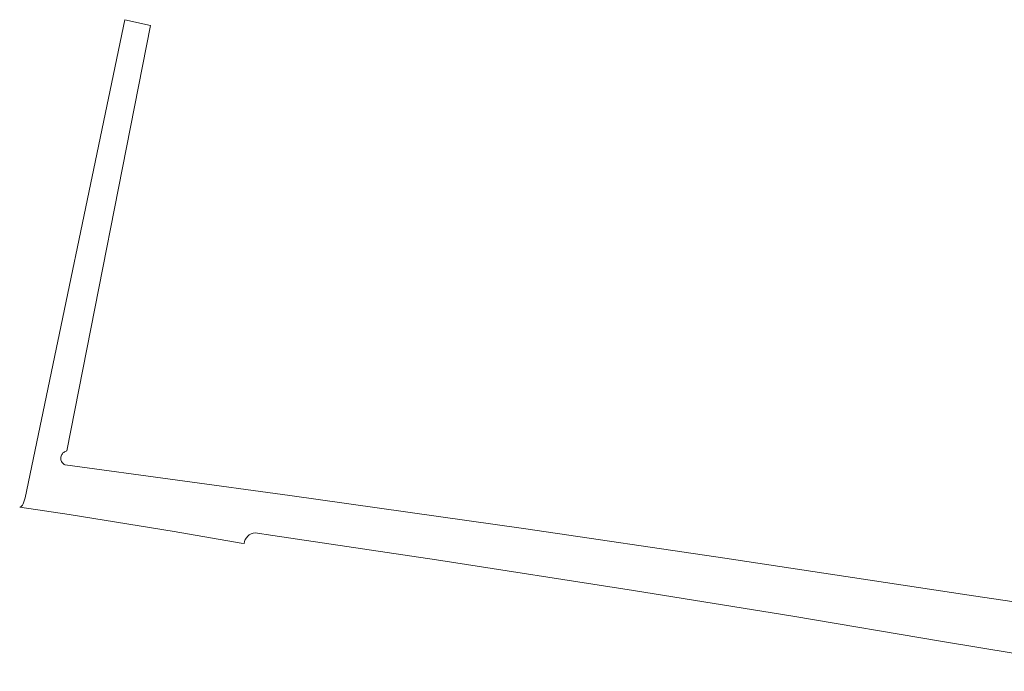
# Model space of a CAD drawing. Extents: x 152825 to 164088, y 457113 to 463005.
# Tile 210 of 256: x 158201 to 158333, y 459600 to 459688. Entities that reach past the tile are written whole.
import ezdxf

# ---------------------------------------------------------------- set-up
doc = ezdxf.new("R2010")
doc.units = 0
doc.header["$LTSCALE"] = 0.5
doc.layers.add('B-PV-VH-ONVERHARD_ZAND-GV', color=251, linetype='CONTINUOUS', lineweight=18)

msp = doc.modelspace()

# ---------------------------------------------------------------- linework, layer by layer
at = {"layer": 'B-PV-VH-ONVERHARD_ZAND-GV', "flags": 128}
for points in [[(158361.052, 459605.693), (158328.41, 459610.505), (158295.098, 459615.558), (158268.436, 459619.494), (158236.85, 459623.961), (158206.765, 459628.034), (158206.727, 459628.051), (158206.618, 459628.112), (158206.517, 459628.187), (158206.427, 459628.274), (158206.348, 459628.371), (158206.283, 459628.478), (158206.232, 459628.593), (158206.195, 459628.712), (158206.174, 459628.836), (158206.17, 459628.961), (158206.18, 459629.086), (158206.182, 459629.094), (158206.207, 459629.209), (158206.249, 459629.327), (158206.306, 459629.439), (158206.376, 459629.543), (158206.46, 459629.637), (158206.554, 459629.72), (158206.658, 459629.791), (158206.77, 459629.847), (158206.889, 459629.889), (158206.965, 459629.905), (158218.182, 459686.898), (158214.751, 459687.664), (158201.417, 459623.618), (158201.135, 459622.83), (158201.086, 459622.728), (158201.024, 459622.634), (158200.948, 459622.55), (158200.862, 459622.477), (158200.766, 459622.417), (158200.663, 459622.371), (158207.303, 459621.386), (158221.374, 459619.121), (158230.324, 459617.572), (158230.724, 459617.505)], [(158232.208, 459618.951), (158234.563, 459618.592), (158256.498, 459615.303), (158282.861, 459611.206), (158304.199, 459607.759), (158324.273, 459604.372), (158348.347, 459600.396)]]:
    msp.add_lwpolyline(points, dxfattribs=at)
at = {"layer": 'B-PV-VH-ONVERHARD_ZAND-GV'}
msp.add_lwpolyline([(158230.724, 459617.505, -0.3658302), (158232.208, 459618.951)], format="xyb", dxfattribs=at)

doc.saveas('drawing.dxf')
